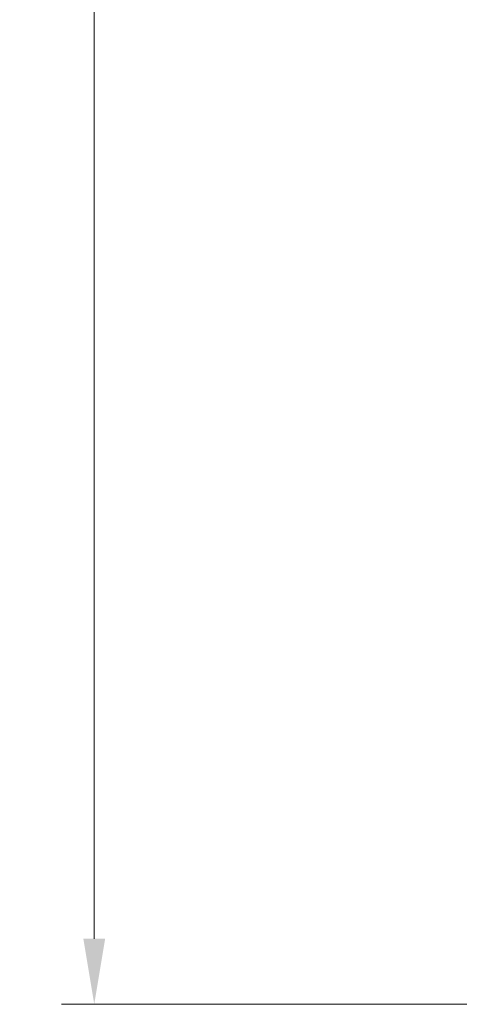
# Model space of a CAD drawing. Extents: x 0 to 796, y 0 to 496.
# Tile 131 of 222: x 337 to 350, y 191 to 222. Entities that reach past the tile are written whole.
import ezdxf

# ---------------------------------------------------------------- set-up
doc = ezdxf.new("R2010")
doc.units = 0
doc.header["$LTSCALE"] = 12
doc.header["$MEASUREMENT"] = 0
doc.layers.add('D', color=2, linetype='CONTINUOUS')
doc.styles.get("Standard").update_dxf_attribs({"font": 'SIMPLEX.SHX', "width": 0.875})
doc.dimstyles.new('STANDARD$0', dxfattribs={"dimscale": 32, "dimtxt": 0.09375, "dimasz": 0.0625, "dimexe": 0.03125, "dimexo": 0.03125, "dimgap": 0.03125, "dimtad": 1, "dimtih": 1, "dimtoh": 1, "dimdec": 4, "dimzin": 12, "dimdsep": 46, "dimlunit": 5, "dimtxsty": 'Standard', "dimcen": -0.03125, "dimclrd": 256, "dimclre": 256, "dimclrt": 256, "dimadec": 0, "dimazin": 0, "dimtfac": 0.875, "dimtdec": 4, "dimtofl": 0, "dimtmove": 0, "dimatfit": 3, "dimfxl": 1, "dimtolj": 1, "dimtzin": 12, "dimlwd": 13, "dimlwe": 13, "dimarcsym": 0})

# ---------------------------------------------------------------- blocks, each defined once
blk = doc.blocks.new('*D125')
at = {"layer": 'D', "lineweight": 13, "transparency": 16777216}
for p, q in [((356.272, 260.481), (338.009, 260.481)), ((339.009, 258.481), (339.009, 228.481)), ((339.009, 193.481), (339.009, 223.481)), ((355.291, 191.481), (338.009, 191.481))]:
    blk.add_line(p, q, dxfattribs=at)
at = {"layer": 'D', "transparency": 16777216}
for points in [[(338.676, 258.481), (339.342, 258.481), (339.009, 260.481)], [(338.676, 193.481), (339.342, 193.481), (339.009, 191.481)]]:
    blk.add_solid(points, dxfattribs=at)
at = {"layer": 'D', "transparency": 16777216, "insert": (339.009, 225.981), "char_height": 3, "attachment_point": 5}
blk.add_mtext('\\A1;69', dxfattribs=at)

msp = doc.modelspace()

# ---------------------------------------------------------------- dimensions: what is measured, and where the dimension line sits
at = {"layer": 'D'}
dim = msp.add_linear_dim(base=(339.00914, 260.48078), p1=(356.29134, 191.48078), p2=(357.27199, 260.48078), angle=90, dimstyle='STANDARD$0', override={"dimarcsym": 1}, dxfattribs=at)
dim.commit()
dim.dimension.update_dxf_attribs({"geometry": '*D125', "text_midpoint": (339.00914, 225.98078)})

doc.saveas('drawing.dxf')
